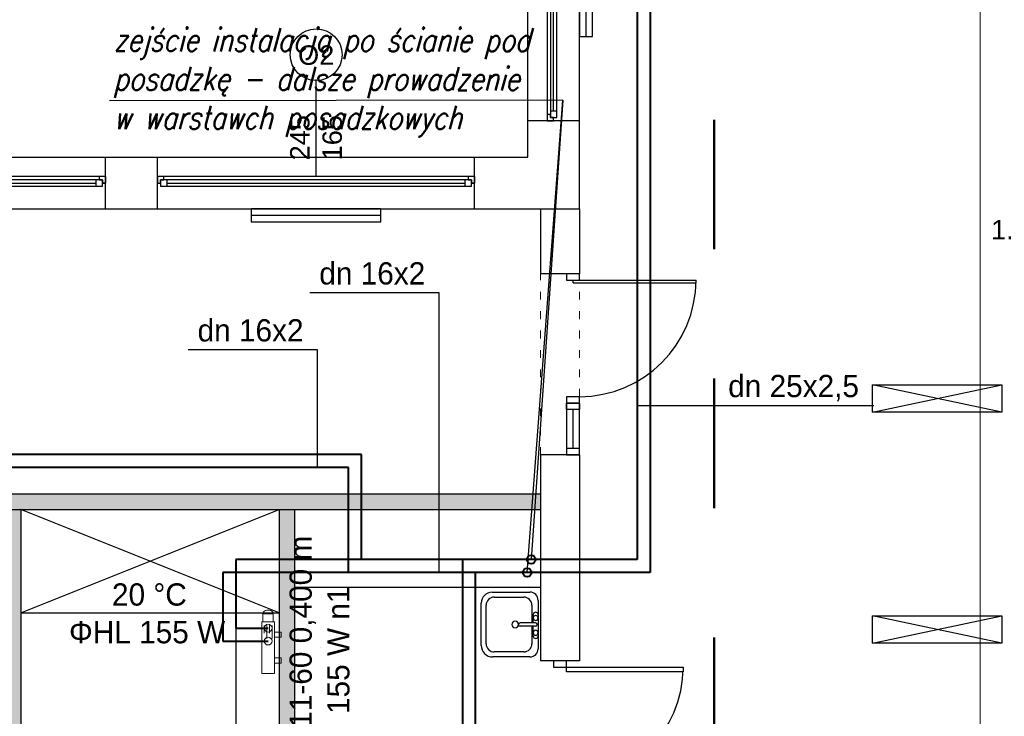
# Model space of a CAD drawing. Header units: millimetres. Extents: x 3698380 to 4312681, y 679670 to 844285.
# Tile 74 of 100: x 4088726 to 4096331, y 789409 to 794789. Entities that reach past the tile are written whole.
import ezdxf
from ezdxf.enums import TextEntityAlignment as Align
from ezdxf.lldxf.tags import DXFTag

# ---------------------------------------------------------------- set-up
doc = ezdxf.new("R2010")
doc.units = ezdxf.units.MM
doc.header["$LTSCALE"] = 10
doc.set_wipeout_variables(frame=1)
for name, pattern in [('1', [2, 1, -1]), ('ACAD_ISO03W100', [30, 12, -18]), ('CHSW', [0])]:
    doc.linetypes.add(name, pattern=pattern)
for name, color, linetype, lineweight in [('0 20 cienka', 8, 'Continuous', 20), ('HVAC_zakres_opracowania', 1, '1', 50), ('SAN_Armatura CO na rozwinięciu', 7, 'Continuous', 13), ('SAN_Armatura CO na rzucie', 7, 'Continuous', 13), ('SAN_Grzejniki CO na rzucie', 7, 'Continuous', 13), ('SAN_Przewody powrotne CO na rzucie', 5, 'Continuous', 40), ('SAN_Przewody zasilające CO na rzucie', 1, 'Continuous', 40)]:
    doc.layers.add(name, color=color, linetype=linetype, lineweight=lineweight)
for name, color, linetype in [('__INST_opisy', 3, 'Continuous'), ('_wytyczne ele', 6, 'Continuous'), ('A_bloki', 252, 'Continuous'), ('A_kreskowanie', 8, 'Continuous'), ('A_sc_istn', 252, 'Continuous'), ('A_sc_proj', 2, 'Continuous'), ('A_stolarka', 252, 'Continuous'), ('A_wymiary', 1, 'Continuous'), ('SAN_Etykiety przewodów CO na rzucie', 7, 'Continuous'), ('SAN_Piony CO na rzucie', 8, 'Continuous')]:
    doc.layers.add(name, color=color, linetype=linetype)
doc.layers.add('SAN_Etykiety pomieszczeń na rzucie', color=7, linetype='Continuous', true_color=0x8e8e8e)
doc.styles.add('Etykiety pomieszczeń na rzucie', font='txt')
doc.styles.add('Etykiety przewodów CO na rzucie', font='txt')
doc.styles.add('Grzejniki CO na rzucie', font='txt')
doc.styles.add('ROMANS', font='romans.shx', dxfattribs={"width": 0.8, "oblique": 15})
doc.styles.get("Standard").update_dxf_attribs({"font": 'arial.ttf'})
tags = doc.linetypes.add('DASHED', pattern=[19.05, 12.7, -6.35]).pattern_tags.tags
tags[6:7] = [DXFTag(74, 4), DXFTag(75, 0), DXFTag(340, '0'), DXFTag(46, 1.0), DXFTag(50, 0.0), DXFTag(44, 0.0), DXFTag(45, 0.0)]
tags[4:5] = [DXFTag(74, 4), DXFTag(75, 0), DXFTag(340, '0'), DXFTag(46, 1.0), DXFTag(50, 0.0), DXFTag(44, 0.0), DXFTag(45, 0.0)]
doc.linetypes.add('TRACKS', pattern='A,0.15,[130,ltypeshp.shx,S=0.25,R=0,X=0,Y=0],0.15', length=0.3)

# ---------------------------------------------------------------- blocks, each defined once
blk = doc.blocks.new('*U462')
at = {"color": 252}
for p, q in [((-95, 20), (-100, 20)), ((-97.5, 15), (-97.5, 17.5)), ((-97.5, 17.5), (-95, 17.5)), ((-92.5, 17.5), (-97.5, 17.5)), ((-97.5, 17.5), (-97.5, 12.5)), ((-95, 17.5), (-95, 20)), ((140, 20), (-95, 20)), ((-92.5, 12.5), (-92.5, 17.5)), ((137.5, 17.5), (-92.5, 17.5)), ((142.5, 17.5), (137.5, 17.5)), ((137.5, 17.5), (137.5, 12.5)), ((145, 20), (140, 20)), ((140, 20), (140, 17.5)), ((140, 17.5), (142.5, 17.5)), ((142.5, 17.5), (142.5, 15)), ((142.5, 12.5), (142.5, 17.5)), ((-100, 15), (-97.5, 15)), ((-97.5, 12.5), (-92.5, 12.5)), ((-92.5, 15), (137.5, 15)), ((-92.5, 12.5), (137.5, 12.5)), ((-92.5, 12.5), (137.5, 12.5)), ((137.5, 12.5), (142.5, 12.5)), ((142.5, 15), (145, 15))]:
    blk.add_line(p, q, dxfattribs=at)
for points in [[(-100, 20), (-100, 15), (-97.5, 15)], [(145, 20), (145, 14.99), (142.5, 15)]]:
    blk.add_lwpolyline(points, dxfattribs=at)
blk = doc.blocks.new('*U338')
at = {"color": 252}
blk.add_lwpolyline([(75, 0), (0, 0)], dxfattribs=at)
for tag, p in [('S', (30, 5)), ('H', (30, -20))]:
    blk.add_attdef(tag, text='', height=15, dxfattribs=at).set_placement(p, align=Align.CENTER)
blk = doc.blocks.new('jndf')
at = {"layer": 'A_stolarka', "ltscale": 2}
for p, q in [((6685.7, -1555593.7), (6685.7, -1556543.7)), ((6685.7, -1555593.7), (6705.7, -1555593.7)), ((6705.7, -1555593.7), (6705.7, -1556543.7))]:
    blk.add_line(p, q, dxfattribs=at)
for points in [[(5755.7, -1555643.7), (5805.7, -1555643.7), (5805.7, -1555543.7), (5755.7, -1555543.7)], [(6705.7, -1555643.7), (6755.7, -1555643.7), (6755.7, -1555543.7), (6705.7, -1555543.7)]]:
    blk.add_lwpolyline(points, close=True, dxfattribs=at)
blk.add_arc((6705.7, -1555643.7), 900, 180, 270, dxfattribs=at)
blk = doc.blocks.new('zlew_ 1 komora_ gospodarczy_ 01 - 500 x 440mm-1748953-1 PIĘTRO')
at = {"layer": 'A_bloki'}
for p, q in [((-14.54, 25.99), (18.13, 25.99)), ((-14.54, 25.99), (18.13, 25.99)), ((-23.43, -11.66), (-23.43, 17.1)), ((-23.43, -11.66), (-23.43, 17.1)), ((-19.62, -6.9), (-19.62, 15.83)), ((-13.27, 22.18), (16.41, 22.18)), ((22.76, 15.83), (22.76, -6.9)), ((26.57, 17.55), (26.57, -11.66)), ((26.57, 17.55), (26.57, -11.66)), ((0.3, -16.07), (0.3, -4.04)), ((2.84, -16.07), (2.84, -4.04)), ((0.3, -13.25), (-13.27, -13.25)), ((-7.32, -14.2), (0.3, -14.2)), ((16.41, -13.25), (2.84, -13.25)), ((2.84, -14.2), (9.19, -14.2)), ((20.22, -18.01), (-17.08, -18.01)), ((20.22, -18.01), (-17.08, -18.01)), ((9.19, -18.01), (-7.32, -18.01))]:
    blk.add_line(p, q, dxfattribs=at)
for centre, radius, start, end in [((-14.54, 17.1), 8.89, 90, 180), ((-14.54, 17.1), 8.89, 90, 180), ((18.13, 17.55), 8.44, 0, 90), ((18.13, 17.55), 8.44, 360, 90), ((-13.27, 15.83), 6.35, 90, 180), ((16.41, 15.83), 6.35, 360, 90), ((1.57, -0.32), 2.54, 360, 180), ((-13.27, -6.9), 6.35, 180, 270), ((1.57, -0.32), 2.54, 180, 0), ((1.57, -4.04), 1.27, 360, 180), ((16.41, -6.9), 6.35, 270, 0), ((-17.08, -11.66), 6.35, 180, 270), ((-17.08, -11.66), 6.35, 180, 270), ((-7.32, -16.11), 1.91, 90, 270), ((-4.78, -16.11), 1.9, 360, 180), ((6.65, -16.11), 1.9, 0, 180), ((9.19, -16.11), 1.9, 270, 90), ((20.22, -11.66), 6.35, 270, 0), ((20.22, -11.66), 6.35, 270, 0), ((-4.78, -16.11), 1.9, 180, 0), ((1.57, -16.07), 1.27, 180, 0), ((6.65, -16.11), 1.9, 180, 0)]:
    blk.add_arc(centre, radius, start, end, dxfattribs=at)
blk = doc.blocks.new('d')
at = {"layer": 'A_kreskowanie', "ltscale": 2}
h = blk.add_hatch(color=252, dxfattribs=at)
h.dxf.hatch_style = 1
h.paths.add_polyline_path([(3731432.76, 791007.02), (3731312.76, 791007.02), (3731312.76, 789647.02), (3731432.76, 789647.02)])
h.paths.add_polyline_path([(3732874.74, 789327.02), (3732874.74, 789347.02), (3731432.76, 789347.02), (3731432.76, 789227.02), (3732874.74, 789227.02)])
h.paths.add_polyline_path([(3732754.74, 789227.02), (3732634.74, 789227.02), (3732634.74, 789127.02), (3732754.74, 789127.02)])
h.paths.add_polyline_path([(3734281.53, 789347.02), (3733874.74, 789347.02), (3733874.74, 789227.02), (3734281.53, 789227.02)])
h.paths.add_polyline_path([(3734161.53, 791007.02), (3734041.53, 791007.02), (3734041.53, 790927.02), (3734041.53, 790357.02), (3734041.53, 789347.02), (3734161.53, 789347.02)])
h.paths.add_polyline_path([(3736381.9, 791007.02), (3736261.9, 791007.02), (3736261.9, 789347.02), (3735463.65, 789347.02), (3735314.74, 789347.02), (3735314.74, 789227.02), (3736381.9, 789227.02)])
h.paths.add_polyline_path([(3735583.65, 789227.02), (3735463.65, 789227.02), (3735463.65, 787727.02), (3735583.65, 787727.02)])
h.paths.add_polyline_path([(3732754.74, 788122.56), (3732634.74, 788122.56), (3732634.74, 787727.02), (3732754.74, 787727.02)])
h.paths.add_polyline_path([(3731432.76, 789527.02), (3731312.76, 789527.02), (3731312.76, 787727.02), (3731432.76, 787727.02)])
h.paths.add_polyline_path([(3730049.12, 787727.02), (3729235.08, 787727.02), (3729235.08, 787627.02), (3729285.08, 787627.02), (3729285.08, 787527.02, 0.0278424), (3729290.65, 787427.02), (3730049.12, 787427.02)])
h.paths.add_polyline_path([(3729285.08, 787527.02), (3729235.08, 787527.02), (3729235.08, 787427.02), (3729290.65, 787427.02, -0.0278424)], flags=17)
h.paths.add_polyline_path([(3729285.08, 787627.02), (3729235.08, 787627.02), (3729235.08, 787527.02), (3729285.08, 787527.02)], flags=17)
h.paths.add_polyline_path([(3729114.74, 784607.02), (3728714.74, 784607.02), (3728714.74, 783607.02), (3729114.74, 783607.02)])
h.paths.add_polyline_path([(3729220.66, 783607.02), (3729114.74, 783607.02), (3729114.74, 783487.02), (3729220.66, 783487.02)])
h.paths.add_polyline_path([(3729309.74, 783607.02), (3729220.66, 783607.02), (3729220.66, 783487.02), (3729309.74, 783487.02)])
h.paths.add_polyline_path([(3732204.74, 783607.02), (3730709.74, 783607.02), (3730709.74, 783487.02), (3732204.74, 783487.02)])
h.paths.add_polyline_path([(3732324.74, 783707.02), (3732204.74, 783707.02), (3732204.74, 781627.02), (3732324.74, 781627.02)])
h.paths.add_polyline_path([(3735344.74, 786027.02), (3735224.74, 786027.02), (3732324.74, 786027.02), (3732324.74, 785907.02), (3735224.74, 785907.02), (3735224.74, 781627.02), (3735344.74, 781627.02)])
h.paths.add_polyline_path([(3744114.74, 791127.02), (3735314.74, 791127.02), (3735314.74, 791007.02), (3744114.74, 791007.02)])
h.paths.add_polyline_path([(3740100.05, 791007.02), (3739980.05, 791007.02), (3739980.05, 787727.02), (3740100.05, 787727.02)])
h.paths.add_polyline_path([(3742214.74, 791007.02), (3742094.74, 791007.02), (3742094.74, 787727.02), (3742214.74, 787727.02)])
h.paths.add_polyline_path([(3727024.74, 793327.02), (3726904.74, 793327.02), (3726904.74, 789127.02), (3727024.74, 789127.02)])
at = {"color": 252, "lineweight": 9}
blk.add_line((3747510.58, 823353.19), (3747510.58, 775173.19), dxfattribs=at)
at = {"layer": '0 20 cienka', "color": 252, "linetype": 'ACAD_ISO03W100', "ltscale": 0.5}
for p, q in [((3744114.74, 791427.02), (3744114.74, 792827.02)), ((3744414.74, 791427.02), (3744414.74, 792827.02))]:
    blk.add_line(p, q, dxfattribs=at)
at = {"layer": 'A_bloki', "color": 252, "linetype": 'Continuous'}
for p, q in [((3740100.05, 790207.02), (3742094.74, 791007.02)), ((3742094.74, 790207.02), (3740100.05, 791007.02))]:
    blk.add_line(p, q, dxfattribs=at)
for points in [[(3742214.74, 790407.02), (3744114.74, 790407.02)], [(3740100.05, 790207.02), (3742094.74, 790207.02)]]:
    blk.add_lwpolyline(points, dxfattribs=at)
at = {"layer": 'A_sc_istn', "color": 252}
for points in [[(3722514.74, 788607.02), (3722514.74, 793727.02), (3744014.74, 793727.02), (3744014.74, 797027.02)], [(3722914.74, 788607.02), (3722914.74, 793327.02), (3744414.74, 793327.02), (3744414.74, 797027.02)], [(3744414.74, 794007.57), (3744014.74, 794007.57)], [(3740754.74, 793327.02), (3740754.74, 793727.02)], [(3741154.74, 793327.02), (3741154.74, 793727.02)], [(3743604.74, 793327.02), (3743604.74, 793727.02)], [(3744114.74, 793327.02), (3744114.74, 792827.02)], [(3744414.74, 793327.02), (3744414.74, 792827.02)], [(3746676.94, 791756.39), (3747676.94, 791968.53)], [(3747676.94, 791756.39), (3746676.94, 791968.53)], [(3744114.74, 791427.02), (3744114.74, 789837.07)], [(3744414.74, 791427.02), (3744414.74, 789837.07)], [(3746676.94, 789973.44), (3747676.94, 790185.57)], [(3747676.94, 789973.44), (3746676.94, 790185.57)], [(3744414.74, 789837.07), (3744114.74, 789837.07)]]:
    blk.add_lwpolyline(points, dxfattribs=at)
for points in [[(3744414.74, 795657.55), (3744414.74, 794657.55), (3744514.74, 794657.55), (3744514.74, 795657.55)], [(3742879.75, 793327.02), (3741879.75, 793327.02), (3741879.75, 793227.02), (3742879.75, 793227.02)], [(3746676.94, 791968.53), (3747676.94, 791968.53), (3747676.94, 791756.39), (3746676.94, 791756.39)], [(3746676.94, 790185.57), (3747676.94, 790185.57), (3747676.94, 789973.44), (3746676.94, 789973.44)]]:
    blk.add_lwpolyline(points, close=True, dxfattribs=at)
at = {"layer": 'A_sc_istn', "color": 252, "linetype": 'TRACKS', "ltscale": 20}
for points in [[(3744464.74, 795657.55), (3744464.74, 794657.55)], [(3742879.75, 793277.02), (3741879.75, 793277.02)]]:
    blk.add_lwpolyline(points, dxfattribs=at)
at = {"layer": 'A_sc_istn', "color": 252}
blk.add_circle((3742381.05, 794518.12), 200, dxfattribs=at)
at = {"layer": 'A_sc_proj', "color": 252, "ltscale": 2}
for p, q in [((3744414.74, 792827.02), (3744114.74, 792827.02)), ((3744414.74, 791427.02), (3744114.74, 791427.02)), ((3740100.05, 791007.02), (3740100.05, 787727.02)), ((3742094.74, 791007.02), (3742094.74, 787727.02)), ((3742214.74, 791007.02), (3742214.74, 787427.02))]:
    blk.add_line(p, q, dxfattribs=at)
for points in [[(3729114.74, 791127.02), (3744114.74, 791127.02)], [(3729114.74, 791007.02), (3744114.74, 791007.02)]]:
    blk.add_lwpolyline(points, dxfattribs=at)
at = {"layer": 'A_stolarka', "color": 252, "ltscale": 2}
blk.add_line((3744364.74, 791477.02), (3744364.74, 791777.02), dxfattribs=at)
for points in [[(3744414.74, 791827.02), (3744414.74, 791777.02), (3744314.74, 791777.02), (3744314.74, 791827.02)], [(3744314.74, 791827.02), (3744314.74, 791427.02), (3744414.74, 791427.02), (3744414.74, 791827.02)], [(3744414.74, 791427.02), (3744414.74, 791477.02), (3744314.74, 791477.02), (3744314.74, 791427.02)]]:
    blk.add_lwpolyline(points, close=True, dxfattribs=at)
at = {"layer": 'A_stolarka', "color": 252}
blk.add_arc((3744314.74, 789787.07), 900, 270, 0, dxfattribs=at)
at = {"layer": 'A_bloki', "color": 252, "linetype": 'Continuous', "xscale": 10, "yscale": 10, "zscale": 10, "rotation": 90.00000000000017}
blk.add_blockref('zlew_ 1 komora_ gospodarczy_ 01 - 500 x 440mm-1748953-1 PIĘTRO', (3743915.27, 790101.76), dxfattribs=at)
at = {"layer": 'A_sc_istn', "color": 252, "xscale": 10, "yscale": 10, "zscale": 10, "rotation": 90}
blk.add_blockref('*U462', (3744364.71, 795007.57), dxfattribs=at)
at = {"layer": 'A_sc_istn', "color": 252, "linetype": 'ACAD_ISO03W100', "xscale": 10, "yscale": 10, "zscale": 10, "rotation": 90}
blk.add_blockref('*U338', (3742379.74, 793577.05), dxfattribs=at).add_auto_attribs({'S': '245', 'H': '165'})
at = {"layer": 'A_sc_istn', "color": 252, "xscale": 10, "yscale": 10, "zscale": 10}
for p in [(3739304.74, 793377.05), (3742154.74, 793377.05)]:
    blk.add_blockref('*U462', p, dxfattribs=at)
at = {"layer": 'A_stolarka', "color": 252, "rotation": 90.00000000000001}
blk.add_blockref('jndf', (2188771, 786071.29), dxfattribs=at)
at = {"layer": 'A_sc_istn', "color": 252, "char_height": 300}
for s, insert, attachment_point in [('{\\H0.5x;O2}', (3742241.34, 794438.15), 7), ('{\\H0.5x;1.28}', (3748001.01, 793089.3), 9)]:
    blk.add_mtext_dynamic_manual_height_columns(s, width=232.5953, gutter_width=12.5, heights=[0], dxfattribs=dict(at, insert=insert, attachment_point=attachment_point))
at = {"color": 252}
blk.add_wipeout([(3745214.74, 789787.07), (3745214.74, 789752.07), (3744314.74, 789752.07), (3744314.74, 789787.07)], dxfattribs=at).dxf.layer = 'A_stolarka'
blk.add_wipeout([(3745214.74, 789787.07), (3745214.74, 789752.07), (3744314.74, 789752.07), (3744314.74, 789787.07)], dxfattribs=at).dxf.layer = 'A_stolarka'
blk.add_wipeout([(3745214.74, 789787.07), (3745214.74, 789752.07), (3744314.74, 789752.07), (3744314.74, 789787.07)], dxfattribs=at).dxf.layer = 'A_stolarka'
at = {"layer": 'A_stolarka', "color": 252}
for points in [[(3744214.74, 789837.07), (3744214.74, 789787.07), (3744314.74, 789787.07), (3744314.74, 789837.07)], [(3745214.74, 789752.07), (3744314.74, 789752.07), (3744314.74, 789787.07), (3745214.74, 789787.07)]]:
    blk.add_lwpolyline(points, close=True, dxfattribs=at)
blk = doc.blocks.new('A$C77EF4F1D')
at = {"layer": 'HVAC_zakres_opracowania', "color": 2, "ltscale": 100}
blk.add_line((16739.2, -14310.6), (16739.2, 1834.7), dxfattribs=at)
blk = doc.blocks.new('PLYVK_P_ALH_RIGHT_P_60_5_40_30_10_V')
at = {"layer": 'SAN_Grzejniki CO na rzucie', "color": 9, "true_color": 0x000009}
for p, q in [((-170, -70), (-70, -70)), ((-170, -90), (-110, -90)), ((-170, -110), (-70, -110)), ((-170, -130), (-110, -130))]:
    blk.add_line(p, q, dxfattribs=at)
at = {"layer": 'SAN_Grzejniki CO na rzucie', "true_color": 0x000000}
for points in [[(-80, -50), (-80, 0), (-120, 0), (-120, -50)], [(120, -50), (120, 0), (80, 0), (80, -50)], [(200, -150), (-200, -150), (-200, -50), (200, -50), (200, -150)]]:
    blk.add_lwpolyline(points, dxfattribs=at)
blk = doc.blocks.new('VERTPIPECORETURN_P')
at = {"layer": 'SAN_Przewody powrotne CO na rzucie', "lineweight": 13, "true_color": 0x000000}
blk.add_circle((0, 0), 30, dxfattribs=at)
blk = doc.blocks.new('VERTPIPECOSUPPLY_P')
at = {"layer": 'SAN_Przewody zasilające CO na rzucie', "lineweight": 13, "true_color": 0x000000}
blk.add_circle((0, 0), 30, dxfattribs=at)
blk = doc.blocks.new('ZTGRZVK_P_V')
at = {"layer": 'SAN_Armatura CO na rozwinięciu', "true_color": 0x000000}
blk.add_lwpolyline([(-50, 40), (-110, 40), (-110, -40), (-50, -40), (-50, 40)], dxfattribs=at)
blk.add_ellipse((-110, 0), major_axis=(0, 40), ratio=0.75, start_param=0, end_param=3.141593, dxfattribs=at)

msp = doc.modelspace()

# ---------------------------------------------------------------- block references
at = {"layer": 'A_wymiary'}
msp.add_blockref('d', (348634.7, 0), dxfattribs=at)

# ---------------------------------------------------------------- next in the draw order: linework, layer by layer
at = {"layer": '__INST_opisy'}
for p, q in [((4092920.1, 794166.9), (4089418.5, 794162.2)), ((4092646, 790519.5), (4092920.1, 794166.9)), ((4092920.1, 794166.9), (4092675.7, 790619.5))]:
    msp.add_line(p, q, dxfattribs=at)
at = {"layer": 'SAN_Etykiety przewodów CO na rzucie', "true_color": 0x000000}
for p, q in [((4091964.8, 792679.5), (4090966.8, 792679.5)), ((4091964.8, 790519.5), (4091964.8, 792679.5)), ((4091024.8, 792239.5), (4090026.8, 792239.5)), ((4091024.8, 791329.5), (4091024.8, 792239.5)), ((4093494.8, 791809.5), (4094124.8, 791809.5)), ((4094124.8, 791809.5), (4095322.8, 791809.5)), ((4090394.8, 790339.5), (4090394.8, 789119.5))]:
    msp.add_line(p, q, dxfattribs=at)
at = {"layer": 'SAN_Grzejniki CO na rzucie', "true_color": 0x000000}
for p, q in [((4090844.8, 790339.5), (4090844.8, 790339.5)), ((4091045.8, 789939.5), (4091045.8, 789939.5))]:
    msp.add_line(p, q, dxfattribs=at)
at = {"layer": 'SAN_Przewody powrotne CO na rzucie', "linetype": 'DASHED', "true_color": 0x000000}
for p, q in [((4093494.8, 803639.5), (4093494.8, 790619.5)), ((4091364.8, 791429.5), (4085874.8, 791429.5)), ((4091364.8, 790619.5), (4091364.8, 791429.5)), ((4091364.8, 790619.5), (4090394.8, 790619.5)), ((4090394.8, 790619.5), (4090394.8, 790089.5)), ((4092144.8, 790619.5), (4091364.8, 790619.5)), ((4092144.8, 790619.5), (4092144.8, 782199.5)), ((4093494.8, 790619.5), (4092144.8, 790619.5)), ((4090394.8, 790089.5), (4090644.8, 790089.5))]:
    msp.add_line(p, q, dxfattribs=at)
at = {"layer": 'SAN_Przewody powrotne CO na rzucie', "linetype": 'DASHED'}
msp.add_circle((4092675.7, 790619.5), 33.7, dxfattribs=at)
at = {"layer": 'SAN_Przewody zasilające CO na rzucie', "linetype": 'CHSW', "true_color": 0x000000}
for p, q in [((4093594.8, 803739.5), (4093594.8, 790519.5)), ((4091264.8, 791329.5), (4085774.8, 791329.5)), ((4091264.8, 790519.5), (4091264.8, 791329.5)), ((4091264.8, 790519.5), (4090294.8, 790519.5)), ((4090294.8, 790519.5), (4090294.8, 789989.5)), ((4092244.8, 790519.5), (4091264.8, 790519.5)), ((4092244.8, 790519.5), (4092244.8, 782099.5)), ((4093594.8, 790519.5), (4092244.8, 790519.5)), ((4090294.8, 789989.5), (4090644.8, 789989.5))]:
    msp.add_line(p, q, dxfattribs=at)
at = {"layer": 'SAN_Przewody zasilające CO na rzucie', "linetype": 'CHSW'}
msp.add_circle((4092646, 790519.5), 33.1, dxfattribs=at)

# ---------------------------------------------------------------- next in the draw order: block references
at = {"layer": '_wytyczne ele', "color": 2, "ltscale": 2}
msp.add_blockref('A$C77EF4F1D', (4077349.5, 793327), dxfattribs=at)
at = {"layer": 'SAN_Armatura CO na rzucie', "true_color": 0x000000, "rotation": 270}
msp.add_blockref('ZTGRZVK_P_V', (4090644.8, 790089.5), dxfattribs=at)
at = {"layer": 'SAN_Grzejniki CO na rzucie', "true_color": 0x000000, "rotation": 270}
msp.add_blockref('PLYVK_P_ALH_RIGHT_P_60_5_40_30_10_V', (4090744.8, 789939.5), dxfattribs=at)
at = {"layer": 'SAN_Piony CO na rzucie', "true_color": 0x000000}
for name, p in [('VERTPIPECORETURN_P', (4090644.8, 790089.5)), ('VERTPIPECOSUPPLY_P', (4090644.8, 789989.5))]:
    msp.add_blockref(name, p, dxfattribs=at)

# ---------------------------------------------------------------- next in the draw order: texts
at = {"layer": '__INST_opisy', "insert": (4089451.6, 794724.5), "char_height": 180, "width": 3563.766, "attachment_point": 1, "rotation": 359.97, "style": 'ROMANS'}
msp.add_mtext('zejście instalacją po ścianie pod posadzkę - dalsze prowadzenie w warstawch posadzkowych', dxfattribs=at)
at = {"layer": 'SAN_Etykiety pomieszczeń na rzucie', "true_color": 0x000000, "style": 'Etykiety pomieszczeń na rzucie'}
for s, p in [('20 °C', (4089438.8, 790263.5)), ('ΦHL 155 W', (4089106.8, 789972.5))]:
    msp.add_text(s, height=172, dxfattribs=at).set_placement(p)
at = {"layer": 'SAN_Etykiety przewodów CO na rzucie', "true_color": 0x000000, "style": 'Etykiety przewodów CO na rzucie'}
for s, p in [('dn 16x2', (4091039.8, 792743.5)), ('dn 16x2', (4090099.8, 792303.5)), ('dn 25x2,5', (4094197.8, 791873.5))]:
    msp.add_text(s, height=172, dxfattribs=at).set_placement(p)
at = {"layer": 'SAN_Grzejniki CO na rzucie', "true_color": 0x000000, "style": 'Grzejniki CO na rzucie'}
for s, p in [('CV11-60 0,400 m', (4090981.8, 789000.5)), ('155 W n1', (4091272.8, 789426.5))]:
    msp.add_text(s, height=172, rotation=90, dxfattribs=at).set_placement(p)

doc.saveas('drawing.dxf')
